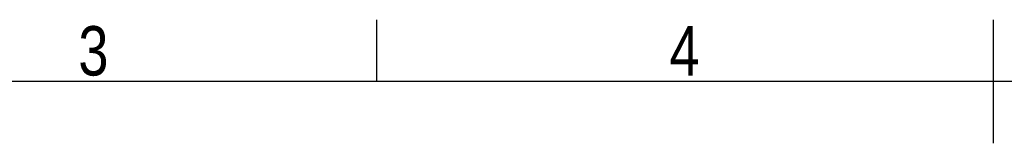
# Model space of a CAD drawing. Header units: millimetres. Extents: x 0 to 420, y 0 to 297.
# Tile 72 of 115: x 128 to 211, y 287 to 297. Entities that reach past the tile are written whole.
import ezdxf

# ---------------------------------------------------------------- set-up
doc = ezdxf.new("R2010")
doc.units = ezdxf.units.MM
doc.layers.add('CARTIGLIO', color=140, linetype='Continuous')
doc.styles.add('SLDTEXTSTYLE2', font='TXT', dxfattribs={"width": 0.821468})

msp = doc.modelspace()

# ---------------------------------------------------------------- linework, layer by layer
at = {"layer": 'CARTIGLIO', "linetype": 'Continuous'}
for p, q in [((158.2616, 291.82257), (158.2616, 296.99679)), ((210.00376, 286.64835), (210.00376, 296.99679)), ((414.8274, 291.82257), (5.18012, 291.82257))]:
    msp.add_line(p, q, dxfattribs=at)

# ---------------------------------------------------------------- texts
at = {"layer": 'CARTIGLIO', "char_height": 4.13937, "attachment_point": 2, "style": 'SLDTEXTSTYLE2'}
for s, insert in [('3', (134.49186, 296.46286)), ('4', (184.08902, 296.46286))]:
    msp.add_mtext(s, dxfattribs=dict(at, insert=insert))

doc.saveas('drawing.dxf')
